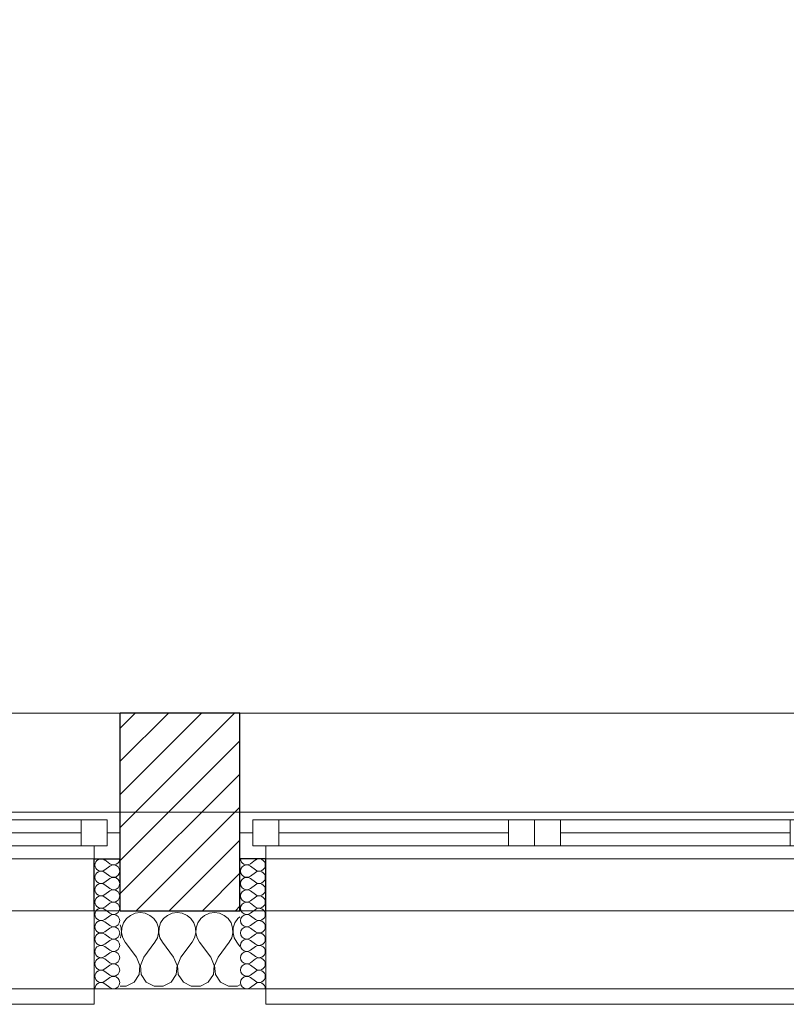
# Model space of a CAD drawing. Header units: millimetres. Extents: x -21056 to 421, y 9759 to 15589.
# Tile 36 of 120: x -4978 to -4830, y 9867 to 10057. Entities that reach past the tile are written whole.
import ezdxf

# ---------------------------------------------------------------- set-up
doc = ezdxf.new("R2010")
doc.units = ezdxf.units.MM
doc.header["$LTSCALE"] = 25
doc.header["$MEASUREMENT"] = 0
doc.linetypes.add('Kropki i Kreski', pattern=[670.277762, 352.777767, -176.388884, 0, -141.111112])
doc.linetypes.add('Przerywana', pattern=[240, 120, -120])
for name, color, linetype in [('Konstrukcja - Siatki mod', 7, 'Continuous'), ('KR_INW', 7, 'Continuous'), ('NAPIS_SODON', 7, 'Continuous'), ('Okna ArchiCADa', 7, 'Continuous')]:
    doc.layers.add(name, color=color, linetype=linetype)
for name, color, linetype, lineweight in [('Konstrukcja - Siatki mod_Nr_pióra__48', 1, 'Continuous', 15), ('KR_INW_Nr_pióra__101', 252, 'Continuous', 5), ('KR_INW_Nr_pióra__102', 3, 'Continuous', 5), ('KR_INW_Nr_pióra__27', 7, 'Continuous', 25), ('KR_INW_Nr_pióra__47', 7, 'Continuous', 15), ('NAPIS_SODON_Nr_pióra__1', 7, 'Continuous', 13), ('Okna ArchiCADa_Nr_pióra__1', 7, 'Continuous', 13), ('Okna ArchiCADa_Nr_pióra__27', 7, 'Continuous', 25)]:
    doc.layers.add(name, color=color, linetype=linetype, lineweight=lineweight)

# ---------------------------------------------------------------- blocks, each defined once
blk = doc.blocks.new('Strop_1', base_point=(179225, 121523.3))
at = {"layer": 'NAPIS_SODON_Nr_pióra__1', "linetype": 'Continuous', "flags": 128}
blk.add_lwpolyline([(179225, 121523.3), (179225.9, 107003.8), (250898.3, 107008.3), (250897.4, 121527.8)], close=True, dxfattribs=at)
blk = doc.blocks.new('*X221')
at = {"layer": 'KR_INW_Nr_pióra__102', "linetype": 'Continuous'}
for p, q in [((198133.1, 107000.2), (198124.1, 106996.2)), ((198142.9, 107001.6), (198133.1, 107000.2)), ((198152.6, 107000.2), (198142.9, 107001.6)), ((198161.6, 106996.2), (198152.6, 107000.2)), ((198204.5, 107000.2), (198195.5, 106996.2)), ((198214.3, 107001.6), (198204.5, 107000.2)), ((198224, 107000.2), (198214.3, 107001.6)), ((198233.1, 106996.2), (198224, 107000.2)), ((198276, 107000.2), (198266.9, 106996.2)), ((198285.7, 107001.6), (198276, 107000.2)), ((198295.5, 107000.2), (198285.7, 107001.6)), ((198304.5, 106996.2), (198295.5, 107000.2)), ((198106.5, 106972.5), (198104.7, 106978)), ((198110.9, 106981.8), (198107.8, 106972.5)), ((198116.5, 106989.9), (198110.9, 106981.8)), ((198124.1, 106996.2), (198116.5, 106989.9)), ((198169.2, 106989.9), (198161.6, 106996.2)), ((198174.8, 106981.8), (198169.2, 106989.9)), ((198177.9, 106972.5), (198174.8, 106981.8)), ((198182.3, 106981.8), (198179.2, 106972.5)), ((198187.9, 106989.9), (198182.3, 106981.8)), ((198195.5, 106996.2), (198187.9, 106989.9)), ((198240.6, 106989.9), (198233.1, 106996.2)), ((198246.2, 106981.8), (198240.6, 106989.9)), ((198249.4, 106972.5), (198246.2, 106981.8)), ((198253.8, 106981.8), (198250.6, 106972.5)), ((198259.4, 106989.9), (198253.8, 106981.8)), ((198266.9, 106996.2), (198259.4, 106989.9)), ((198312.1, 106989.9), (198304.5, 106996.2)), ((198317.7, 106981.8), (198312.1, 106989.9)), ((198320.8, 106972.5), (198317.7, 106981.8)), ((198325.2, 106981.8), (198322.1, 106972.5)), ((198330.8, 106989.9), (198325.2, 106981.8)), ((198334.8, 106993.3), (198330.8, 106989.9)), ((198104.8, 106953.1), (198107, 106962.6)), ((198107, 106962.6), (198106.5, 106972.5)), ((198107.8, 106972.5), (198107.3, 106962.6)), ((198107.3, 106962.6), (198109.5, 106953.1)), ((198176.2, 106953.1), (198178.4, 106962.6)), ((198178.4, 106962.6), (198177.9, 106972.5)), ((198179.2, 106972.5), (198178.7, 106962.6)), ((198178.7, 106962.6), (198180.9, 106953.1)), ((198247.6, 106953.1), (198249.9, 106962.6)), ((198249.9, 106962.6), (198249.4, 106972.5)), ((198250.6, 106972.5), (198250.1, 106962.6)), ((198250.1, 106962.6), (198252.4, 106953.1)), ((198319.1, 106953.1), (198321.3, 106962.6)), ((198321.3, 106962.6), (198320.8, 106972.5)), ((198322.1, 106972.5), (198321.6, 106962.6)), ((198321.6, 106962.6), (198323.8, 106953.1)), ((198104.7, 106952.9), (198104.8, 106953.1)), ((198109.5, 106953.1), (198114.3, 106944.4)), ((198135.7, 106915.9), (198114.3, 106944.4)), ((198150, 106915.9), (198171.4, 106944.4)), ((198171.4, 106944.4), (198176.2, 106953.1)), ((198180.9, 106953.1), (198185.7, 106944.4)), ((198207.1, 106915.9), (198185.7, 106944.4)), ((198221.4, 106915.9), (198242.9, 106944.4)), ((198242.9, 106944.4), (198247.6, 106953.1)), ((198252.4, 106953.1), (198257.1, 106944.4)), ((198278.6, 106915.9), (198257.1, 106944.4)), ((198292.9, 106915.9), (198314.3, 106944.4)), ((198314.3, 106944.4), (198319.1, 106953.1)), ((198323.8, 106953.1), (198328.6, 106944.4)), ((198334.8, 106936.1), (198328.6, 106944.4)), ((198142.4, 106899.8), (198135.7, 106915.9)), ((198150, 106915.9), (198143.3, 106899.8)), ((198213.9, 106899.8), (198207.1, 106915.9)), ((198221.4, 106915.9), (198214.7, 106899.8)), ((198285.3, 106899.8), (198278.6, 106915.9)), ((198292.9, 106915.9), (198286.1, 106899.8)), ((198140.8, 106882.5), (198142.4, 106899.8)), ((198143.3, 106899.8), (198144.9, 106882.5)), ((198212.2, 106882.5), (198213.9, 106899.8)), ((198214.7, 106899.8), (198216.3, 106882.5)), ((198283.7, 106882.5), (198285.3, 106899.8)), ((198286.1, 106899.8), (198287.8, 106882.5)), ((198115.8, 106859.8), (198131.2, 106868)), ((198131.2, 106868), (198140.8, 106882.5)), ((198144.9, 106882.5), (198154.5, 106868)), ((198154.5, 106868), (198169.9, 106859.8)), ((198187.3, 106859.8), (198202.6, 106868)), ((198202.6, 106868), (198212.2, 106882.5)), ((198216.3, 106882.5), (198226, 106868)), ((198226, 106868), (198241.3, 106859.8)), ((198258.7, 106859.8), (198274, 106868)), ((198274, 106868), (198283.7, 106882.5)), ((198287.8, 106882.5), (198297.4, 106868)), ((198297.4, 106868), (198312.7, 106859.8)), ((198104.7, 106859.8), (198115.8, 106859.8)), ((198169.9, 106859.8), (198187.3, 106859.8)), ((198241.3, 106859.8), (198258.7, 106859.8)), ((198312.7, 106859.8), (198330.1, 106859.8)), ((198330.1, 106859.8), (198334.8, 106862.3))]:
    blk.add_line(p, q, dxfattribs=at)
blk = doc.blocks.new('*X252')
at = {"layer": 'KR_INW_Nr_pióra__102', "linetype": 'Continuous'}
for p, q in [((198084.4, 107095.6), (198074.9, 107102.8)), ((198084.4, 107090.9), (198074.9, 107083.7)), ((198084.4, 107071.8), (198074.9, 107079)), ((198084.4, 107067), (198074.9, 107059.9)), ((198084.4, 107048), (198074.9, 107055.1)), ((198084.4, 107043.2), (198074.9, 107036.1)), ((198084.4, 107024.2), (198074.9, 107031.3)), ((198084.4, 107019.4), (198074.9, 107012.3)), ((198084.4, 107000.4), (198074.9, 107007.5)), ((198084.4, 106995.6), (198074.9, 106988.5)), ((198084.4, 106976.6), (198074.9, 106983.7)), ((198084.4, 106971.8), (198074.9, 106964.7)), ((198084.4, 106952.8), (198074.9, 106959.9)), ((198084.4, 106948), (198074.9, 106940.9)), ((198084.4, 106929), (198074.9, 106936.1)), ((198084.4, 106924.2), (198074.9, 106917)), ((198084.4, 106905.1), (198074.9, 106912.3)), ((198084.4, 106900.4), (198074.9, 106893.2)), ((198084.4, 106881.3), (198074.9, 106888.5)), ((198084.4, 106876.6), (198074.9, 106869.4)), ((198084.4, 106857.5), (198074.9, 106864.7))]:
    blk.add_line(p, q, dxfattribs=at)
for centre, start, end in [((198067.8, 107093.2), 53.1301, 180), ((198067.8, 107093.2), 180, 306.8699), ((198091.6, 107105.1), 233.1301, 0), ((198091.6, 107081.3), 233.1301, 126.8699), ((198067.8, 107069.4), 53.1301, 180), ((198067.8, 107069.4), 180, 306.8699), ((198067.8, 107045.6), 53.1301, 180), ((198091.6, 107057.5), 233.1301, 126.8699), ((198067.8, 107045.6), 180, 306.8699), ((198091.6, 107033.7), 233.1301, 126.8699), ((198067.8, 107021.8), 53.1301, 180), ((198067.8, 107021.8), 180, 306.8699), ((198091.6, 107009.9), 233.1301, 126.8699), ((198067.8, 106998), 53.1301, 180), ((198067.8, 106998), 180, 306.8699), ((198091.6, 106986.1), 233.1301, 126.8699), ((198067.8, 106974.2), 53.1301, 180), ((198067.8, 106974.2), 180, 306.8699), ((198067.8, 106950.4), 53.1301, 180), ((198091.6, 106962.3), 233.1301, 126.8699), ((198067.8, 106950.4), 180, 306.8699), ((198091.6, 106938.5), 233.1301, 126.8699), ((198067.8, 106926.6), 53.1301, 180), ((198067.8, 106926.6), 180, 306.8699), ((198091.6, 106914.7), 233.1301, 126.8699), ((198067.8, 106902.8), 53.1301, 180), ((198067.8, 106902.8), 180, 306.8699), ((198091.6, 106890.9), 233.1301, 126.8699), ((198067.8, 106879), 53.1301, 180), ((198067.8, 106879), 180, 306.8699), ((198067.8, 106855.1), 53.1301, 180), ((198091.6, 106867), 233.1301, 126.8699)]:
    blk.add_arc(centre, 11.9, start, end, dxfattribs=at)
blk = doc.blocks.new('*X253')
at = {"layer": 'KR_INW_Nr_pióra__102', "linetype": 'Continuous'}
for p, q in [((198355, 107095.6), (198364.6, 107102.8)), ((198355, 107090.9), (198364.6, 107083.7)), ((198355, 107071.8), (198364.6, 107079)), ((198355, 107067), (198364.6, 107059.9)), ((198355, 107048), (198364.6, 107055.1)), ((198355, 107043.2), (198364.6, 107036.1)), ((198355, 107024.2), (198364.6, 107031.3)), ((198355, 107019.4), (198364.6, 107012.3)), ((198355, 107000.4), (198364.6, 107007.5)), ((198355, 106995.6), (198364.6, 106988.5)), ((198355, 106976.6), (198364.6, 106983.7)), ((198355, 106971.8), (198364.6, 106964.7)), ((198355, 106952.8), (198364.6, 106959.9)), ((198355, 106948), (198364.6, 106940.9)), ((198355, 106929), (198364.6, 106936.1)), ((198355, 106924.2), (198364.6, 106917)), ((198355, 106905.1), (198364.6, 106912.3)), ((198355, 106900.4), (198364.6, 106893.2)), ((198355, 106881.3), (198364.6, 106888.5)), ((198355, 106876.6), (198364.6, 106869.4)), ((198355, 106857.5), (198364.6, 106864.7))]:
    blk.add_line(p, q, dxfattribs=at)
for centre, start, end in [((198347.9, 107105.1), 180, 306.8699), ((198347.9, 107081.3), 53.1301, 306.8699), ((198371.7, 107093.2), 0, 126.8699), ((198371.7, 107093.2), 233.1301, 0), ((198371.7, 107069.4), 0, 126.8699), ((198347.9, 107057.5), 53.1301, 306.8699), ((198371.7, 107069.4), 233.1301, 0), ((198371.7, 107045.6), 0, 126.8699), ((198347.9, 107033.7), 53.1301, 306.8699), ((198371.7, 107045.6), 233.1301, 0), ((198347.9, 107009.9), 53.1301, 306.8699), ((198371.7, 107021.8), 0, 126.8699), ((198371.7, 107021.8), 233.1301, 0), ((198347.9, 106986.1), 53.1301, 306.8699), ((198371.7, 106998), 0, 126.8699), ((198371.7, 106998), 233.1301, 0), ((198371.7, 106974.2), 0, 126.8699), ((198347.9, 106962.3), 53.1301, 306.8699), ((198371.7, 106974.2), 233.1301, 0), ((198371.7, 106950.4), 0, 126.8699), ((198347.9, 106938.5), 53.1301, 306.8699), ((198371.7, 106950.4), 233.1301, 0), ((198347.9, 106914.7), 53.1301, 306.8699), ((198371.7, 106926.6), 0, 126.8699), ((198371.7, 106926.6), 233.1301, 0), ((198347.9, 106890.9), 53.1301, 306.8699), ((198371.7, 106902.8), 0, 126.8699), ((198371.7, 106902.8), 233.1301, 0), ((198371.7, 106879), 0, 126.8699), ((198347.9, 106867), 53.1301, 306.8699), ((198371.7, 106879), 233.1301, 0), ((198371.7, 106855.1), 0, 126.8699)]:
    blk.add_arc(centre, 11.9, start, end, dxfattribs=at)
blk = doc.blocks.new('Okno dwuskrzydłowe 19_5')
at = {"layer": 'Okna ArchiCADa_Nr_pióra__1', "linetype": 'Continuous'}
for p, q in [((-566.8, 230), (566.8, 230)), ((-541.8, 25), (-491.8, 25)), ((-541.8, -25), (-541.8, 25)), ((-491.8, 25), (-50, 25)), ((-491.8, 25), (-491.8, -25)), ((-491.8, 25), (-50, 25)), ((-50, -25), (-50, 25)), ((-50, 25), (0, 25)), ((0, 25), (0, -25)), ((0, 25), (50, 25)), ((0, -25), (0, 25)), ((50, 25), (491.8, 25)), ((50, 25), (50, -25)), ((50, 25), (491.8, 25)), ((491.8, -25), (491.8, 25)), ((491.8, 25), (541.8, 25)), ((541.8, 25), (541.8, -25)), ((-566.8, 0), (-541.8, 0)), ((-541.8, 0), (-541.8, -25)), ((-491.8, 0), (-50, 0)), ((50, 0), (491.8, 0)), ((541.8, -25), (541.8, 0)), ((541.8, 0), (566.8, 0)), ((-541.8, -25), (-516.8, -25)), ((-491.8, -25), (-541.8, -25)), ((-516.8, -25), (-516.8, -50)), ((-50, -25), (-491.8, -25)), ((0, -25), (-50, -25)), ((50, -25), (0, -25)), ((491.8, -25), (50, -25)), ((541.8, -25), (491.8, -25)), ((516.8, -50), (516.8, -25)), ((516.8, -25), (541.8, -25)), ((-516.8, -50), (-566.8, -50)), ((0, -50), (-516.8, -50)), ((516.8, -50), (0, -50)), ((566.8, -50), (516.8, -50)), ((-516.8, -300), (-516.8, -330)), ((516.8, -330), (516.8, -300)), ((-516.8, -330), (516.8, -330))]:
    blk.add_line(p, q, dxfattribs=at)
at = {"layer": 'Okna ArchiCADa_Nr_pióra__1', "linetype": 'Przerywana'}
blk.add_line((-516.8, -300), (516.8, -300), dxfattribs=at)
at = {"layer": 'Okna ArchiCADa_Nr_pióra__27', "linetype": 'Continuous'}
for p, q in [((-566.8, -50), (-566.8, 0)), ((566.8, -50), (566.8, 0)), ((-516.8, -50), (-566.8, -50)), ((516.8, -50), (566.8, -50))]:
    blk.add_line(p, q, dxfattribs=at)
blk = doc.blocks.new('Ściana_3', base_point=(179075.1, 106855.1))
at = {"layer": 'KR_INW_Nr_pióra__101', "linetype": 'Continuous'}
h = blk.add_hatch(dxfattribs=at)
h.set_pattern_fill('Cegła_licówka', color=256, style=0, pattern_type=2)
h.set_pattern_definition([(45, (0, 0), (-31.819804, 31.819804), [])])
h.paths.add_polyline_path([(198104.7, 107155.1), (198104.7, 107105.1), (198104.7, 107005.1), (198334.8, 107005.1), (198334.8, 107105.1), (198334.8, 107155.1), (198334.8, 107385.1), (198104.7, 107385.1)])
at = {"layer": 'KR_INW_Nr_pióra__27', "linetype": 'Continuous'}
for p, q in [((198104.7, 107155.1), (198104.7, 107385.1)), ((198334.8, 107155.1), (198334.8, 107385.1)), ((198104.7, 107105.1), (198104.7, 107155.1)), ((198334.8, 107105.1), (198334.8, 107155.1)), ((198054.7, 107005.1), (198054.7, 107105.1)), ((198054.7, 107105.1), (198104.7, 107105.1)), ((198104.7, 107005.1), (198104.7, 107105.1)), ((198334.8, 107005.1), (198334.8, 107105.1)), ((198384.8, 107105.1), (198334.8, 107105.1)), ((198384.8, 107005.1), (198384.8, 107105.1)), ((198104.7, 107005.1), (198334.8, 107005.1))]:
    blk.add_line(p, q, dxfattribs=at)
at = {"layer": 'KR_INW_Nr_pióra__27', "linetype": 'Continuous', "flags": 128}
blk.add_lwpolyline([(198334.8, 107385.1), (198104.7, 107385.1)], dxfattribs=at)
at = {"layer": 'KR_INW_Nr_pióra__47', "linetype": 'Continuous'}
for p, q in [((198104.7, 107105.1), (198054.7, 107105.1)), ((198054.7, 107105.1), (198054.7, 106855.1)), ((198334.8, 107105.1), (198384.8, 107105.1)), ((198384.8, 107105.1), (198384.8, 106855.1)), ((198054.7, 106855.1), (198054.7, 107005.1)), ((198384.8, 106855.1), (198384.8, 107005.1)), ((198104.7, 106855.1), (198054.7, 106855.1)), ((198334.8, 106855.1), (198384.8, 106855.1))]:
    blk.add_line(p, q, dxfattribs=at)
at = {"layer": 'KR_INW_Nr_pióra__47', "linetype": 'Continuous', "flags": 128}
blk.add_lwpolyline([(198104.7, 106855.1), (198334.8, 106855.1)], dxfattribs=at)
at = {"layer": 'KR_INW'}
for name in ['*X252', '*X253', '*X221']:
    blk.add_blockref(name, (0, 0), dxfattribs=at)
at = {"layer": 'Okna ArchiCADa', "color": 21, "linetype": 'Continuous', "lineweight": 13, "true_color": 0xff9955, "zscale": 1000}
for p in [(197537.9, 107155.1), (198901.6, 107155.1)]:
    blk.add_blockref('Okno dwuskrzydłowe 19_5', p, dxfattribs=at)
blk = doc.blocks.new('Standardowy znacznik siatki_8')
at = {"layer": 'Konstrukcja - Siatki mod_Nr_pióra__48', "linetype": 'Kropki i Kreski'}
blk.add_line((1000, 0), (72912, 0), dxfattribs=at)

msp = doc.modelspace()

# ---------------------------------------------------------------- block references
at = {"layer": 'Konstrukcja - Siatki mod', "color": 8, "linetype": 'Continuous', "lineweight": 13, "xscale": 0.1, "yscale": 0.1, "zscale": 100}
msp.add_blockref('Standardowy znacznik siatki_8', (-6969.92, 9904.44), dxfattribs=at)
at = {"layer": 'KR_INW', "xscale": 0.1, "yscale": 0.1, "zscale": 0.1}
msp.add_blockref('Ściana_3', (-6861.34, 9870.44), dxfattribs=at)
at = {"layer": 'NAPIS_SODON', "linetype": 'Continuous', "xscale": 0.1, "yscale": 0.1, "zscale": 0.1}
msp.add_blockref('Strop_1', (-6846.35, 11337.26), dxfattribs=at)

doc.saveas('drawing.dxf')
